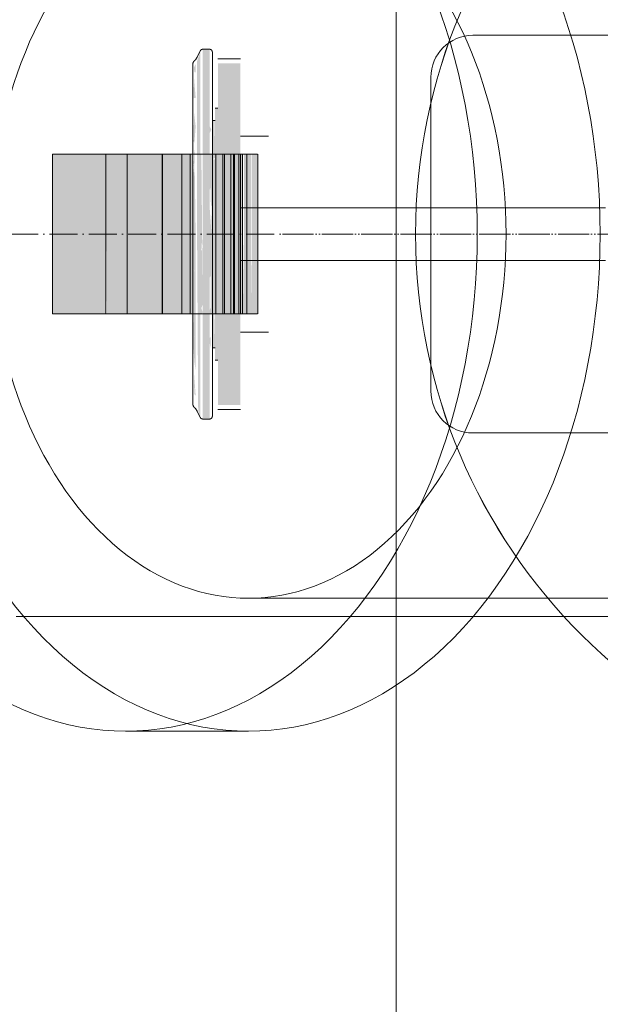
# Model space of a CAD drawing. Header units: metres. Extents: x -54598 to 1827199, y -329446 to -256744.
# Tile 100 of 256: x 27818 to 28233, y -271944 to -271241. Entities that reach past the tile are written whole.
import ezdxf

# ---------------------------------------------------------------- set-up
doc = ezdxf.new("R2010")
doc.units = ezdxf.units.M
doc.linetypes.add('ADSK_Осевая', pattern=[14, 10, -2, 0, -2])
doc.layers.add('P-PIPE', color=7, linetype='Continuous', lineweight=20)
doc.layers.add('P-PIPE-CNTR', color=7, linetype='ADSK_Осевая', lineweight=20)

# ---------------------------------------------------------------- blocks, each defined once
blk = doc.blocks.new('Tecofi_VPI4448-02_Затвор дисковый поворотный с ручкой - Затвор дисковый поворотный_VPI 4448-02-V17-В_Этаж 01_Сводный')
at = {"layer": 'P-PIPE', "color": 5}
for p, q in [((-505.32, 26168.66), (-869.32, 26168.66)), ((-967.77, 26160.89), (-968.27, 26159.92)), ((-966.61, 26163.14), (-967.77, 26160.89)), ((-963.32, 26163.68), (-965.73, 26163.68)), ((-952.32, 26160.26), (-960.32, 26160.26)), ((-884.32, 26153.66), (-884.32, 26041.66)), ((-960.32, 26142.62), (-961.32, 26142.62)), ((-961.32, 26138.23), (-962.32, 26138.23)), ((-942.32, 26132.66), (-952.32, 26132.66)), ((-1019.32, 26126.16), (-1000.32, 26126.16)), ((-1016.32, 26126.16), (-1019.32, 26126.16)), ((-1019.32, 26069.16), (-1019.32, 26126.16)), ((-1000.32, 26126.16), (-1001.32, 26126.16)), ((-1000.32, 26126.16), (-1000.32, 26069.16)), ((-1000.32, 26126.16), (-997.47, 26126.16)), ((-992.68, 26126.16), (-1000.32, 26126.16)), ((-1000.32, 26069.16), (-1000.32, 26126.16)), ((-997.47, 26126.16), (-974.06, 26126.16)), ((-992.68, 26069.16), (-992.68, 26126.16)), ((-981.92, 26126.16), (-983.15, 26126.16)), ((-980.22, 26126.16), (-980.13, 26126.16)), ((-980.22, 26069.16), (-980.22, 26126.16)), ((-980.2, 26069.16), (-980.2, 26126.16)), ((-980.13, 26126.16), (-970.24, 26126.16)), ((-980.13, 26069.16), (-980.13, 26126.16)), ((-974.06, 26126.16), (-969.32, 26126.16)), ((-973.16, 26069.16), (-973.16, 26126.16)), ((-970.24, 26126.16), (-958.57, 26126.16)), ((-970.24, 26069.16), (-970.24, 26126.16)), ((-969.32, 26069.16), (-969.32, 26126.16)), ((-969.32, 26126.16), (-952.32, 26126.16)), ((-969.32, 26069.16), (-969.32, 26126.16)), ((-961.11, 26126.16), (-961.11, 26069.16)), ((-958.57, 26126.16), (-958.82, 26126.16)), ((-958.82, 26126.16), (-956.91, 26126.16)), ((-958.56, 26069.16), (-958.56, 26126.16)), ((-957.93, 26126.16), (-957.93, 26069.16)), ((-956.91, 26126.16), (-956.46, 26126.16)), ((-956.46, 26126.16), (-955.72, 26126.16)), ((-953.93, 26126.16), (-956.11, 26126.16)), ((-955.72, 26126.16), (-955.94, 26126.16)), ((-955.94, 26126.16), (-954.13, 26126.16)), ((-955.71, 26069.16), (-955.71, 26126.16)), ((-954.45, 26126.16), (-955.13, 26126.16)), ((-954.75, 26126.16), (-954.75, 26069.16)), ((-954.51, 26126.16), (-954.45, 26126.16)), ((-954.51, 26069.16), (-954.51, 26126.16)), ((-954.45, 26069.16), (-954.45, 26126.16)), ((-954.13, 26126.16), (-953.72, 26126.16)), ((-953.72, 26126.16), (-952.87, 26126.16)), ((-952.87, 26126.16), (-953.05, 26126.16)), ((-953.05, 26126.16), (-951.35, 26126.16)), ((-952.86, 26069.16), (-952.86, 26126.16)), ((-952.32, 26069.16), (-952.32, 26126.16)), ((-951.57, 26126.16), (-951.57, 26069.16)), ((-951.35, 26126.16), (-950.98, 26126.16)), ((-950.98, 26126.16), (-950.01, 26126.16)), ((-950.01, 26126.16), (-950.16, 26126.16)), ((-950.16, 26126.16), (-948.58, 26126.16)), ((-950, 26069.16), (-950, 26126.16)), ((-948.58, 26126.16), (-948.25, 26126.16)), ((-948.25, 26126.16), (-946.15, 26126.16)), ((-946.15, 26126.16), (-947.96, 26126.16)), ((-946.14, 26069.16), (-946.14, 26126.16)), ((-821.99, 26107.11), (-952.32, 26107.11)), ((-968.27, 26097.66), (-968.27, 26097.66)), ((-968.27, 26097.66), (-968.27, 26097.66)), ((-962.32, 26097.66), (-962.32, 26097.66)), ((-962.32, 26097.66), (-962.32, 26097.66)), ((-961.32, 26097.66), (-961.32, 26097.66)), ((-961.32, 26097.66), (-961.32, 26097.66)), ((-961.32, 26097.66), (-961.32, 26097.66)), ((-961.32, 26097.66), (-961.32, 26097.66)), ((-960.32, 26097.66), (-960.32, 26097.66)), ((-960.32, 26097.66), (-960.32, 26097.66)), ((-960.32, 26097.66), (-960.32, 26097.66)), ((-960.32, 26097.66), (-960.32, 26097.66)), ((-952.32, 26097.66), (-952.32, 26097.66)), ((-952.32, 26097.66), (-952.32, 26097.66)), ((-952.32, 26097.66), (-952.32, 26097.66)), ((-952.32, 26097.66), (-952.32, 26097.66)), ((-952.32, 26097.66), (-952.32, 26097.66)), ((-952.32, 26097.66), (-952.32, 26097.66)), ((-942.32, 26097.66), (-942.32, 26097.66)), ((-942.32, 26097.66), (-942.32, 26097.66)), ((-952.32, 26088.21), (-821.99, 26088.21)), ((-1019.32, 26069.16), (-1016.32, 26069.16)), ((-1000.32, 26069.16), (-1019.32, 26069.16)), ((-1001.32, 26069.16), (-1000.32, 26069.16)), ((-1000.32, 26069.16), (-992.68, 26069.16)), ((-997.47, 26069.16), (-1000.32, 26069.16)), ((-974.06, 26069.16), (-997.47, 26069.16)), ((-983.15, 26069.16), (-981.92, 26069.16)), ((-980.13, 26069.16), (-980.22, 26069.16)), ((-970.24, 26069.16), (-980.13, 26069.16)), ((-969.32, 26069.16), (-974.06, 26069.16)), ((-958.57, 26069.16), (-970.24, 26069.16)), ((-952.32, 26069.16), (-969.32, 26069.16)), ((-956.91, 26069.16), (-958.82, 26069.16)), ((-958.82, 26069.16), (-958.57, 26069.16)), ((-956.46, 26069.16), (-956.91, 26069.16)), ((-955.72, 26069.16), (-956.46, 26069.16)), ((-956.11, 26069.16), (-953.93, 26069.16)), ((-954.13, 26069.16), (-955.94, 26069.16)), ((-955.94, 26069.16), (-955.72, 26069.16)), ((-955.13, 26069.16), (-954.45, 26069.16)), ((-954.45, 26069.16), (-954.51, 26069.16)), ((-953.72, 26069.16), (-954.13, 26069.16)), ((-952.87, 26069.16), (-953.72, 26069.16)), ((-951.35, 26069.16), (-953.05, 26069.16)), ((-953.05, 26069.16), (-952.87, 26069.16)), ((-950.98, 26069.16), (-951.35, 26069.16)), ((-950.01, 26069.16), (-950.98, 26069.16)), ((-948.58, 26069.16), (-950.16, 26069.16)), ((-950.16, 26069.16), (-950.01, 26069.16)), ((-948.25, 26069.16), (-948.58, 26069.16)), ((-946.15, 26069.16), (-948.25, 26069.16)), ((-947.96, 26069.16), (-946.15, 26069.16)), ((-952.32, 26062.66), (-942.32, 26062.66)), ((-962.32, 26057.1), (-961.32, 26057.1)), ((-961.32, 26052.71), (-960.32, 26052.71)), ((-968.27, 26035.4), (-967.77, 26034.43)), ((-967.77, 26034.43), (-966.61, 26032.19)), ((-960.32, 26035.06), (-952.32, 26035.06)), ((-965.73, 26031.64), (-963.32, 26031.64)), ((-869.32, 26026.66), (-505.32, 26026.66))]:
    blk.add_line(p, q, dxfattribs=at)
at = {"layer": 'P-PIPE', "color": 5, "flags": 128}
for points in [[(-966.61, 26163.14), (-966.6, 26163.17), (-966.58, 26163.21), (-966.55, 26163.24), (-966.53, 26163.27), (-966.51, 26163.31), (-966.48, 26163.34), (-966.45, 26163.37), (-966.43, 26163.39), (-966.4, 26163.42), (-966.37, 26163.45), (-966.34, 26163.47), (-966.3, 26163.5), (-966.27, 26163.52), (-966.24, 26163.54), (-966.2, 26163.56), (-966.17, 26163.58), (-966.13, 26163.6), (-966.09, 26163.61), (-966.06, 26163.63), (-966.02, 26163.64), (-965.98, 26163.65), (-965.94, 26163.66), (-965.9, 26163.67), (-965.86, 26163.67), (-965.82, 26163.68), (-965.78, 26163.68), (-965.74, 26163.68), (-965.73, 26163.68)], [(-963.32, 26163.68), (-963.28, 26163.68), (-963.24, 26163.68), (-963.2, 26163.67), (-963.16, 26163.67), (-963.12, 26163.66), (-963.08, 26163.65), (-963.04, 26163.64), (-963, 26163.63), (-962.97, 26163.62), (-962.93, 26163.6), (-962.89, 26163.59), (-962.86, 26163.57), (-962.82, 26163.55), (-962.79, 26163.53), (-962.75, 26163.51), (-962.72, 26163.48), (-962.69, 26163.46), (-962.66, 26163.43), (-962.63, 26163.41), (-962.6, 26163.38), (-962.57, 26163.35), (-962.55, 26163.32), (-962.52, 26163.29), (-962.5, 26163.25), (-962.48, 26163.22), (-962.46, 26163.19), (-962.44, 26163.15), (-962.42, 26163.12), (-962.4, 26163.08), (-962.39, 26163.04), (-962.37, 26163.01), (-962.36, 26162.97), (-962.35, 26162.93), (-962.34, 26162.89), (-962.33, 26162.85), (-962.33, 26162.81), (-962.32, 26162.77), (-962.32, 26162.73), (-962.32, 26162.69), (-962.32, 26162.68)], [(-962.32, 26097.66), (-962.32, 26100.26), (-962.32, 26102.86), (-962.32, 26105.45), (-962.32, 26108.02), (-962.32, 26110.58), (-962.32, 26113.12), (-962.32, 26115.63), (-962.32, 26118.12), (-962.32, 26120.57), (-962.32, 26122.98), (-962.32, 26125.36), (-962.32, 26127.69), (-962.32, 26129.97), (-962.32, 26132.2), (-962.32, 26134.38), (-962.32, 26136.49), (-962.32, 26138.55), (-962.32, 26140.54), (-962.32, 26142.46), (-962.32, 26144.3), (-962.32, 26146.08), (-962.32, 26147.78), (-962.32, 26149.39), (-962.32, 26150.93), (-962.32, 26152.37), (-962.32, 26153.74), (-962.32, 26155.01), (-962.32, 26156.19), (-962.32, 26157.27), (-962.32, 26158.26), (-962.32, 26159.16), (-962.32, 26159.95), (-962.32, 26160.65), (-962.32, 26161.24), (-962.32, 26161.74), (-962.32, 26162.13), (-962.32, 26162.41), (-962.32, 26162.6), (-962.32, 26162.68), (-962.32, 26162.68)], [(-962.32, 26162.68), (-962.32, 26162.63), (-962.32, 26162.47), (-962.32, 26162.21), (-962.32, 26161.85), (-962.32, 26161.39), (-962.32, 26160.82), (-962.32, 26160.15), (-962.32, 26159.38), (-962.32, 26158.51), (-962.32, 26157.55), (-962.32, 26156.49), (-962.32, 26155.33), (-962.32, 26154.09), (-962.32, 26152.75), (-962.32, 26151.32), (-962.32, 26149.81), (-962.32, 26148.22), (-962.32, 26146.54), (-962.32, 26144.79), (-962.32, 26142.96), (-962.32, 26141.06), (-962.32, 26139.09), (-962.32, 26137.05), (-962.32, 26134.95), (-962.32, 26132.79), (-962.32, 26130.58), (-962.32, 26128.31), (-962.32, 26125.99), (-962.32, 26123.63), (-962.32, 26121.22), (-962.32, 26118.78), (-962.32, 26116.3), (-962.32, 26113.8), (-962.32, 26111.27), (-962.32, 26108.71), (-962.32, 26106.14), (-962.32, 26103.56), (-962.32, 26100.96), (-962.32, 26098.36), (-962.32, 26097.66)], [(-969.32, 26158.16), (-969.32, 26158.24), (-969.31, 26158.32), (-969.3, 26158.4), (-969.29, 26158.48), (-969.28, 26158.56), (-969.26, 26158.64), (-969.24, 26158.72), (-969.22, 26158.79), (-969.19, 26158.87), (-969.16, 26158.94), (-969.13, 26159.01), (-969.09, 26159.09), (-969.05, 26159.16), (-969.01, 26159.23), (-968.97, 26159.29), (-968.92, 26159.36), (-968.87, 26159.42), (-968.82, 26159.48), (-968.77, 26159.54), (-968.71, 26159.6), (-968.65, 26159.65), (-968.59, 26159.7), (-968.53, 26159.75), (-968.46, 26159.8), (-968.4, 26159.85), (-968.33, 26159.89), (-968.27, 26159.92)], [(-969.32, 26097.66), (-969.32, 26100.08), (-969.32, 26102.5), (-969.32, 26104.91), (-969.32, 26107.3), (-969.32, 26109.68), (-969.32, 26112.04), (-969.32, 26114.38), (-969.32, 26116.69), (-969.32, 26118.98), (-969.32, 26121.22), (-969.32, 26123.43), (-969.32, 26125.6), (-969.32, 26127.72), (-969.32, 26129.8), (-969.32, 26131.82), (-969.32, 26133.79), (-969.32, 26135.7), (-969.32, 26137.56), (-969.32, 26139.34), (-969.32, 26141.06), (-969.32, 26142.71), (-969.32, 26144.29), (-969.32, 26145.8), (-969.32, 26147.22), (-969.32, 26148.57), (-969.32, 26149.84), (-969.32, 26151.02), (-969.32, 26152.12), (-969.32, 26153.13), (-969.32, 26154.05), (-969.32, 26154.88), (-969.32, 26155.62), (-969.32, 26156.27), (-969.32, 26156.82), (-969.32, 26157.28), (-969.32, 26157.65), (-969.32, 26157.91), (-969.32, 26158.08), (-969.32, 26158.16), (-969.32, 26158.16)], [(-969.32, 26158.16), (-969.32, 26158.11), (-969.32, 26157.97), (-969.32, 26157.73), (-969.32, 26157.39), (-969.32, 26156.96), (-969.32, 26156.43), (-969.32, 26155.81), (-969.32, 26155.09), (-969.32, 26154.28), (-969.32, 26153.39), (-969.32, 26152.4), (-969.32, 26151.33), (-969.32, 26150.17), (-969.32, 26148.92), (-969.32, 26147.6), (-969.32, 26146.19), (-969.32, 26144.71), (-969.32, 26143.15), (-969.32, 26141.52), (-969.32, 26139.81), (-969.32, 26138.04), (-969.32, 26136.21), (-969.32, 26134.32), (-969.32, 26132.36), (-969.32, 26130.35), (-969.32, 26128.29), (-969.32, 26126.18), (-969.32, 26124.02), (-969.32, 26121.82), (-969.32, 26119.59), (-969.32, 26117.31), (-969.32, 26115.01), (-969.32, 26112.68), (-969.32, 26110.32), (-969.32, 26107.95), (-969.32, 26105.55), (-969.32, 26103.15), (-969.32, 26100.73), (-969.32, 26098.32), (-969.32, 26097.66)], [(-969.32, 26097.66), (-969.32, 26095.24), (-969.32, 26092.83), (-969.32, 26090.42), (-969.32, 26088.02), (-969.32, 26085.64), (-969.32, 26083.28), (-969.32, 26080.94), (-969.32, 26078.63), (-969.32, 26076.35), (-969.32, 26074.1), (-969.32, 26071.89), (-969.32, 26069.73), (-969.32, 26067.6), (-969.32, 26065.53), (-969.32, 26063.5), (-969.32, 26061.53), (-969.32, 26059.62), (-969.32, 26057.77), (-969.32, 26055.98), (-969.32, 26054.26), (-969.32, 26052.61), (-969.32, 26051.03), (-969.32, 26049.53), (-969.32, 26048.1), (-969.32, 26046.75), (-969.32, 26045.49), (-969.32, 26044.3), (-969.32, 26043.21), (-969.32, 26042.2), (-969.32, 26041.27), (-969.32, 26040.44), (-969.32, 26039.7), (-969.32, 26039.06), (-969.32, 26038.5), (-969.32, 26038.04), (-969.32, 26037.68), (-969.32, 26037.41), (-969.32, 26037.24), (-969.32, 26037.17), (-969.32, 26037.16)], [(-969.32, 26037.16), (-969.32, 26037.21), (-969.32, 26037.36), (-969.32, 26037.6), (-969.32, 26037.94), (-969.32, 26038.37), (-969.32, 26038.9), (-969.32, 26039.52), (-969.32, 26040.23), (-969.32, 26041.04), (-969.32, 26041.94), (-969.32, 26042.93), (-969.32, 26044), (-969.32, 26045.16), (-969.32, 26046.4), (-969.32, 26047.73), (-969.32, 26049.14), (-969.32, 26050.62), (-969.32, 26052.18), (-969.32, 26053.81), (-969.32, 26055.51), (-969.32, 26057.28), (-969.32, 26059.12), (-969.32, 26061.01), (-969.32, 26062.96), (-969.32, 26064.97), (-969.32, 26067.04), (-969.32, 26069.15), (-969.32, 26071.3), (-969.32, 26073.5), (-969.32, 26075.74), (-969.32, 26078.01), (-969.32, 26080.32), (-969.32, 26082.65), (-969.32, 26085), (-969.32, 26087.38), (-969.32, 26089.77), (-969.32, 26092.18), (-969.32, 26094.59), (-969.32, 26097.01), (-969.32, 26097.66)], [(-962.32, 26097.66), (-962.32, 26095.06), (-962.32, 26092.47), (-962.32, 26089.88), (-962.32, 26087.3), (-962.32, 26084.75), (-962.32, 26082.21), (-962.32, 26079.69), (-962.32, 26077.21), (-962.32, 26074.76), (-962.32, 26072.34), (-962.32, 26069.97), (-962.32, 26067.64), (-962.32, 26065.36), (-962.32, 26063.13), (-962.32, 26060.95), (-962.32, 26058.83), (-962.32, 26056.78), (-962.32, 26054.79), (-962.32, 26052.87), (-962.32, 26051.02), (-962.32, 26049.25), (-962.32, 26047.55), (-962.32, 26045.93), (-962.32, 26044.4), (-962.32, 26042.95), (-962.32, 26041.59), (-962.32, 26040.32), (-962.32, 26039.14), (-962.32, 26038.05), (-962.32, 26037.06), (-962.32, 26036.17), (-962.32, 26035.37), (-962.32, 26034.68), (-962.32, 26034.08), (-962.32, 26033.59), (-962.32, 26033.2), (-962.32, 26032.91), (-962.32, 26032.73), (-962.32, 26032.65), (-962.32, 26032.64)], [(-962.32, 26032.64), (-962.32, 26032.7), (-962.32, 26032.85), (-962.32, 26033.11), (-962.32, 26033.48), (-962.32, 26033.94), (-962.32, 26034.51), (-962.32, 26035.18), (-962.32, 26035.95), (-962.32, 26036.81), (-962.32, 26037.78), (-962.32, 26038.84), (-962.32, 26039.99), (-962.32, 26041.24), (-962.32, 26042.58), (-962.32, 26044), (-962.32, 26045.51), (-962.32, 26047.11), (-962.32, 26048.78), (-962.32, 26050.54), (-962.32, 26052.36), (-962.32, 26054.27), (-962.32, 26056.24), (-962.32, 26058.27), (-962.32, 26060.37), (-962.32, 26062.53), (-962.32, 26064.75), (-962.32, 26067.02), (-962.32, 26069.34), (-962.32, 26071.7), (-962.32, 26074.1), (-962.32, 26076.55), (-962.32, 26079.02), (-962.32, 26081.53), (-962.32, 26084.06), (-962.32, 26086.61), (-962.32, 26089.18), (-962.32, 26091.77), (-962.32, 26094.36), (-962.32, 26096.96), (-962.32, 26097.66)], [(-968.27, 26035.4), (-968.34, 26035.44), (-968.4, 26035.48), (-968.47, 26035.53), (-968.53, 26035.58), (-968.6, 26035.63), (-968.66, 26035.68), (-968.72, 26035.73), (-968.77, 26035.79), (-968.83, 26035.85), (-968.88, 26035.91), (-968.93, 26035.97), (-968.97, 26036.04), (-969.02, 26036.11), (-969.06, 26036.17), (-969.09, 26036.25), (-969.13, 26036.32), (-969.16, 26036.39), (-969.19, 26036.46), (-969.22, 26036.54), (-969.24, 26036.62), (-969.26, 26036.69), (-969.28, 26036.77), (-969.29, 26036.85), (-969.3, 26036.93), (-969.31, 26037.01), (-969.32, 26037.09), (-969.32, 26037.16)], [(-965.73, 26031.64), (-965.77, 26031.65), (-965.81, 26031.65), (-965.84, 26031.65), (-965.88, 26031.66), (-965.92, 26031.66), (-965.96, 26031.67), (-966, 26031.68), (-966.04, 26031.7), (-966.08, 26031.71), (-966.11, 26031.72), (-966.15, 26031.74), (-966.19, 26031.76), (-966.22, 26031.78), (-966.26, 26031.8), (-966.29, 26031.82), (-966.32, 26031.84), (-966.35, 26031.87), (-966.38, 26031.89), (-966.41, 26031.92), (-966.44, 26031.95), (-966.47, 26031.98), (-966.5, 26032.01), (-966.52, 26032.04), (-966.54, 26032.07), (-966.57, 26032.1), (-966.59, 26032.14), (-966.61, 26032.17), (-966.61, 26032.19)], [(-962.32, 26032.64), (-962.32, 26032.6), (-962.32, 26032.56), (-962.32, 26032.52), (-962.33, 26032.49), (-962.34, 26032.45), (-962.35, 26032.41), (-962.36, 26032.37), (-962.37, 26032.33), (-962.38, 26032.29), (-962.4, 26032.26), (-962.41, 26032.22), (-962.43, 26032.18), (-962.45, 26032.15), (-962.47, 26032.11), (-962.49, 26032.08), (-962.52, 26032.05), (-962.54, 26032.02), (-962.57, 26031.99), (-962.59, 26031.96), (-962.62, 26031.93), (-962.65, 26031.9), (-962.68, 26031.87), (-962.71, 26031.85), (-962.74, 26031.83), (-962.78, 26031.8), (-962.81, 26031.78), (-962.85, 26031.76), (-962.88, 26031.74), (-962.92, 26031.73), (-962.96, 26031.71), (-962.99, 26031.7), (-963.03, 26031.69), (-963.07, 26031.68), (-963.11, 26031.67), (-963.15, 26031.66), (-963.19, 26031.65), (-963.23, 26031.65), (-963.27, 26031.65), (-963.31, 26031.64), (-963.32, 26031.64)]]:
    blk.add_lwpolyline(points, dxfattribs=at)
at = {"layer": 'P-PIPE', "color": 5}
for centre, start, end in [((-869.32, 26153.66), 90, 180), ((-869.32, 26041.66), 180, 270)]:
    blk.add_arc(centre, 15, start, end, dxfattribs=at)
blk = doc.blocks.new('VM_Фланец_ГОСТ 332591 - VM_Фланец_ГОСТ 33259-2015-670166-В_Этаж 01_Сводный')
at = {"layer": 'P-PIPE'}
blk.add_arc((-712.52, 28415.87), 202.5, 90, 270, dxfattribs=at)
blk = doc.blocks.new('VM_Фланец_ГОСТ 332591 - VM_Фланец_ГОСТ 33259-2015-V16-В_Этаж 01_Сводный')
at = {"layer": 'P-PIPE'}
blk.add_arc((-712.52, 28415.87), 202.5, 90, 270, dxfattribs=at)
blk = doc.blocks.new('Tecofi_F4240NA_Dn125_400_Фильтр сетчатый - Фильтр сетчатый-672984-В_Этаж 01_Сводный')
at = {"layer": 'P-PIPE', "color": 5}
for p, q in [((-949.44, 25967.66), (-687.32, 25967.66)), ((-993.28, 25920.16), (-949.44, 25920.16))]:
    blk.add_line(p, q, dxfattribs=at)
blk.add_arc((-687.32, 26097.66), 202.5, 90, 270, dxfattribs=at)
blk.add_arc((-687.32, 26097.66), 202.5, 90, 270, dxfattribs=at)
for centre, major_axis, start_param, end_param in [((-993.28, 26097.66), (0, 177.5), 4.712389, 7.853982), ((-949.44, 26097.66), (0, 177.5), 4.712389, 7.853982), ((-949.44, 26097.66), (0, 130), 4.712389, 7.853982), ((-993.28, 26097.66), (0, 177.5), 1.570796, 4.712389), ((-949.44, 26097.66), (0, 177.5), 1.570796, 4.712389), ((-949.44, 26097.66), (0, 130), 1.570796, 4.712389)]:
    blk.add_ellipse(centre, major_axis=major_axis, ratio=0.707107, start_param=start_param, end_param=end_param, dxfattribs=at)
blk = doc.blocks.new('Tecofi_VPI4448-02_Затвор дисковый поворотный с ручкой - Затвор дисковый поворотный_VPI 4448-02-V19-В_Этаж 01_Сводный')
at = {"layer": 'P-PIPE'}
for points in [[(-966.61, 26097.66), (-966.61, 26163.14), (-967.77, 26159.31), (-967.77, 26097.66)], [(-965.73, 26097.66), (-963.32, 26097.66), (-963.32, 26163.68), (-965.73, 26163.68), (-965.73, 26107.83)], [(-952.32, 26097.66), (-952.32, 26158.69), (-960.32, 26158.69), (-960.32, 26097.66)], [(-960.32, 26097.66), (-960.32, 26142.62), (-961.32, 26142.62), (-961.32, 26097.66)], [(-1019.32, 26069.16), (-1000.32, 26069.16), (-1000.32, 26126.16), (-1019.32, 26126.16), (-1019.32, 26096.11)], [(-998.22, 26069.16), (-997.47, 26069.16), (-997.47, 26126.16), (-1000.32, 26126.16), (-999.94, 26069.16), (-998.91, 26069.16)], [(-987.1, 26069.16), (-974.06, 26069.16), (-974.06, 26126.16), (-997.47, 26126.16), (-997.47, 26069.16)], [(-972.81, 26069.16), (-969.32, 26069.16), (-969.48, 26126.16), (-974.06, 26126.16), (-974.06, 26069.16)], [(-951.35, 26069.16), (-951.48, 26126.16), (-952.32, 26126.16), (-952.32, 26069.16), (-951.48, 26069.16)], [(-950.01, 26069.16), (-950.01, 26126.16), (-950.98, 26126.16), (-950.98, 26069.16)], [(-950.01, 26069.16), (-948.58, 26069.16), (-948.58, 26126.16), (-950.01, 26126.16), (-950.01, 26096.11)], [(-946.15, 26069.16), (-946.15, 26126.16), (-948.25, 26126.16), (-948.25, 26069.16)], [(-966.61, 26032.19), (-966.61, 26097.66), (-967.77, 26097.66), (-967.37, 26034.68)], [(-963.32, 26031.64), (-963.32, 26097.66), (-965.73, 26097.66), (-965.73, 26031.64)], [(-961.32, 26052.71), (-960.32, 26052.71), (-960.32, 26097.66), (-961.32, 26097.66), (-961.32, 26055.72)], [(-960.32, 26036.63), (-952.32, 26036.63), (-952.32, 26097.66), (-960.32, 26097.66), (-960.32, 26042.68)], [(-951.35, 26069.16), (-950.98, 26069.16), (-951.35, 26096.11)], [(-948.58, 26069.16), (-948.25, 26069.16), (-948.58, 26096.11)]]:
    blk.add_hatch(color=37, dxfattribs=at).paths.add_polyline_path(points)
h = blk.add_hatch(color=37, dxfattribs=at)
h.paths.add_polyline_path([(-968.73, 26130.17), (-968.27, 26136.1), (-968.83, 26140.92), (-969.05, 26130.85)])
h.paths.add_polyline_path([(-969.32, 26097.66), (-968.27, 26097.66), (-968.73, 26130.17), (-969.17, 26115.57), (-969.29, 26098.66)])
h.paths.add_polyline_path([(-969.06, 26122.27), (-968.71, 26123.27), (-968.78, 26119.55)])
h.paths.add_polyline_path([(-969.03, 26146.16), (-968.27, 26146.34), (-968.83, 26153.2), (-969.02, 26147.1)])
h.paths.add_polyline_path([(-968.27, 26155.36), (-968.27, 26158.36), (-968.89, 26157.19), (-968.75, 26155.58)])
h = blk.add_hatch(color=37, dxfattribs=at)
h.paths.add_polyline_path([(-963.32, 26097.66), (-962.61, 26097.66), (-963.32, 26107.83), (-963.32, 26101.56)])
h.paths.add_polyline_path([(-963.32, 26113.25), (-962.91, 26114.94), (-962.86, 26123.99), (-963.32, 26122.93), (-963.32, 26114.94)])
h.paths.add_polyline_path([(-963.32, 26133.64), (-962.69, 26134.95), (-963.32, 26136.31), (-963.32, 26134.95)])
h = blk.add_hatch(color=37, dxfattribs=at)
h.paths.add_polyline_path([(-961.32, 26097.66), (-961.32, 26124.39), (-962.32, 26124.39), (-962.32, 26097.66)])
h.paths.add_polyline_path([(-962.32, 26126.16), (-961.32, 26126.16), (-961.52, 26138.23), (-962.32, 26138.23), (-962.32, 26131.28)])
h = blk.add_hatch(color=37, dxfattribs=at)
h.paths.add_polyline_path([(-969.04, 26085.36), (-968.71, 26086.06), (-968.96, 26086.03)])
h.paths.add_polyline_path([(-969.32, 26069.16), (-969.03, 26069.16), (-969.04, 26077.97), (-969.32, 26072.67)])
h.paths.add_polyline_path([(-961.32, 26069.16), (-961.32, 26070.93), (-962.32, 26070.93), (-962.32, 26124.39), (-961.32, 26124.82), (-961.32, 26126.16), (-963.32, 26126.16), (-962.82, 26107.83), (-962.59, 26107.8), (-962.68, 26096.11), (-962.92, 26080.38), (-962.96, 26071.27), (-963.32, 26070.5), (-963.32, 26069.16)])
h.paths.add_polyline_path([(-966.23, 26069.16), (-965.73, 26069.72), (-966.23, 26071.23), (-965.73, 26072.67), (-966.24, 26126.16), (-966.61, 26126.16), (-966.61, 26069.16)])
h.paths.add_polyline_path([(-965.73, 26091.82), (-966.23, 26091.88), (-966.04, 26094.75)])
h = blk.add_hatch(color=37, dxfattribs=at)
h.paths.add_polyline_path([(-968.27, 26039.97), (-968.84, 26047.74), (-968.8, 26042.12), (-968.73, 26040.51)])
h.paths.add_polyline_path([(-968.27, 26048.99), (-968.27, 26097.66), (-969.32, 26097.66), (-969.01, 26068.87), (-969.14, 26057.67), (-968.67, 26051.6), (-968.3, 26049.22)])
h.paths.add_polyline_path([(-968.69, 26060.81), (-969.05, 26061.31), (-968.69, 26060.95)])
h.paths.add_polyline_path([(-968.69, 26083.89), (-969.04, 26085.36), (-968.7, 26084.39)])
h = blk.add_hatch(color=37, dxfattribs=at)
h.paths.add_polyline_path([(-962.95, 26057.15), (-962.88, 26060.95), (-963.32, 26060.58), (-963.32, 26059.01)])
h.paths.add_polyline_path([(-963.32, 26082.07), (-962.68, 26083.14), (-962.61, 26097.66), (-963.32, 26097.66), (-963.32, 26084.39)])
h = blk.add_hatch(color=37, dxfattribs=at)
h.paths.add_polyline_path([(-962.32, 26057.1), (-961.32, 26057.1), (-961.59, 26069.16), (-962.32, 26069.16), (-962.32, 26058.73)])
h.paths.add_polyline_path([(-961.32, 26070.93), (-961.32, 26097.66), (-962.32, 26097.66), (-962.32, 26070.93), (-961.45, 26070.93)])
at = {"layer": 'P-PIPE', "color": 5}
for p, q in [((-505.32, 26168.66), (-869.32, 26168.66)), ((-967.77, 26160.89), (-968.27, 26159.92)), ((-966.61, 26163.14), (-967.77, 26160.89)), ((-963.32, 26163.68), (-965.73, 26163.68)), ((-952.32, 26160.26), (-960.32, 26160.26)), ((-884.32, 26153.66), (-884.32, 26041.66)), ((-960.32, 26142.62), (-961.32, 26142.62)), ((-961.32, 26138.23), (-962.32, 26138.23)), ((-942.32, 26132.66), (-952.32, 26132.66)), ((-1019.32, 26126.16), (-1000.32, 26126.16)), ((-1016.32, 26126.16), (-1019.32, 26126.16)), ((-1019.32, 26069.16), (-1019.32, 26126.16)), ((-1000.32, 26126.16), (-1001.32, 26126.16)), ((-1000.32, 26126.16), (-1000.32, 26069.16)), ((-1000.32, 26126.16), (-997.47, 26126.16)), ((-992.68, 26126.16), (-1000.32, 26126.16)), ((-1000.32, 26069.16), (-1000.32, 26126.16)), ((-997.47, 26126.16), (-974.06, 26126.16)), ((-992.68, 26069.16), (-992.68, 26126.16)), ((-981.92, 26126.16), (-983.15, 26126.16)), ((-980.22, 26126.16), (-980.13, 26126.16)), ((-980.22, 26069.16), (-980.22, 26126.16)), ((-980.2, 26069.16), (-980.2, 26126.16)), ((-980.13, 26126.16), (-970.24, 26126.16)), ((-980.13, 26069.16), (-980.13, 26126.16)), ((-974.06, 26126.16), (-969.32, 26126.16)), ((-973.16, 26069.16), (-973.16, 26126.16)), ((-970.24, 26126.16), (-958.57, 26126.16)), ((-970.24, 26069.16), (-970.24, 26126.16)), ((-969.32, 26069.16), (-969.32, 26126.16)), ((-969.32, 26126.16), (-952.32, 26126.16)), ((-969.32, 26069.16), (-969.32, 26126.16)), ((-961.11, 26126.16), (-961.11, 26069.16)), ((-958.57, 26126.16), (-958.82, 26126.16)), ((-958.82, 26126.16), (-956.91, 26126.16)), ((-958.56, 26069.16), (-958.56, 26126.16)), ((-957.93, 26126.16), (-957.93, 26069.16)), ((-956.91, 26126.16), (-956.46, 26126.16)), ((-956.46, 26126.16), (-955.72, 26126.16)), ((-953.93, 26126.16), (-956.11, 26126.16)), ((-955.72, 26126.16), (-955.94, 26126.16)), ((-955.94, 26126.16), (-954.13, 26126.16)), ((-955.71, 26069.16), (-955.71, 26126.16)), ((-954.45, 26126.16), (-955.13, 26126.16)), ((-954.75, 26126.16), (-954.75, 26069.16)), ((-954.51, 26126.16), (-954.45, 26126.16)), ((-954.51, 26069.16), (-954.51, 26126.16)), ((-954.45, 26069.16), (-954.45, 26126.16)), ((-954.13, 26126.16), (-953.72, 26126.16)), ((-953.72, 26126.16), (-952.87, 26126.16)), ((-952.87, 26126.16), (-953.05, 26126.16)), ((-953.05, 26126.16), (-951.35, 26126.16)), ((-952.86, 26069.16), (-952.86, 26126.16)), ((-952.32, 26069.16), (-952.32, 26126.16)), ((-951.57, 26126.16), (-951.57, 26069.16)), ((-951.35, 26126.16), (-950.98, 26126.16)), ((-950.98, 26126.16), (-950.01, 26126.16)), ((-950.01, 26126.16), (-950.16, 26126.16)), ((-950.16, 26126.16), (-948.58, 26126.16)), ((-950, 26069.16), (-950, 26126.16)), ((-948.58, 26126.16), (-948.25, 26126.16)), ((-948.25, 26126.16), (-946.15, 26126.16)), ((-946.15, 26126.16), (-947.96, 26126.16)), ((-946.14, 26069.16), (-946.14, 26126.16)), ((-821.99, 26107.11), (-952.32, 26107.11)), ((-968.27, 26097.66), (-968.27, 26097.66)), ((-968.27, 26097.66), (-968.27, 26097.66)), ((-962.32, 26097.66), (-962.32, 26097.66)), ((-962.32, 26097.66), (-962.32, 26097.66)), ((-961.32, 26097.66), (-961.32, 26097.66)), ((-961.32, 26097.66), (-961.32, 26097.66)), ((-961.32, 26097.66), (-961.32, 26097.66)), ((-961.32, 26097.66), (-961.32, 26097.66)), ((-960.32, 26097.66), (-960.32, 26097.66)), ((-960.32, 26097.66), (-960.32, 26097.66)), ((-960.32, 26097.66), (-960.32, 26097.66)), ((-960.32, 26097.66), (-960.32, 26097.66)), ((-952.32, 26097.66), (-952.32, 26097.66)), ((-952.32, 26097.66), (-952.32, 26097.66)), ((-952.32, 26097.66), (-952.32, 26097.66)), ((-952.32, 26097.66), (-952.32, 26097.66)), ((-952.32, 26097.66), (-952.32, 26097.66)), ((-952.32, 26097.66), (-952.32, 26097.66)), ((-942.32, 26097.66), (-942.32, 26097.66)), ((-942.32, 26097.66), (-942.32, 26097.66)), ((-952.32, 26088.21), (-821.99, 26088.21)), ((-1019.32, 26069.16), (-1016.32, 26069.16)), ((-1000.32, 26069.16), (-1019.32, 26069.16)), ((-1001.32, 26069.16), (-1000.32, 26069.16)), ((-1000.32, 26069.16), (-992.68, 26069.16)), ((-997.47, 26069.16), (-1000.32, 26069.16)), ((-974.06, 26069.16), (-997.47, 26069.16)), ((-983.15, 26069.16), (-981.92, 26069.16)), ((-980.13, 26069.16), (-980.22, 26069.16)), ((-970.24, 26069.16), (-980.13, 26069.16)), ((-969.32, 26069.16), (-974.06, 26069.16)), ((-958.57, 26069.16), (-970.24, 26069.16)), ((-952.32, 26069.16), (-969.32, 26069.16)), ((-956.91, 26069.16), (-958.82, 26069.16)), ((-958.82, 26069.16), (-958.57, 26069.16)), ((-956.46, 26069.16), (-956.91, 26069.16)), ((-955.72, 26069.16), (-956.46, 26069.16)), ((-956.11, 26069.16), (-953.93, 26069.16)), ((-954.13, 26069.16), (-955.94, 26069.16)), ((-955.94, 26069.16), (-955.72, 26069.16)), ((-955.13, 26069.16), (-954.45, 26069.16)), ((-954.45, 26069.16), (-954.51, 26069.16)), ((-953.72, 26069.16), (-954.13, 26069.16)), ((-952.87, 26069.16), (-953.72, 26069.16)), ((-951.35, 26069.16), (-953.05, 26069.16)), ((-953.05, 26069.16), (-952.87, 26069.16)), ((-950.98, 26069.16), (-951.35, 26069.16)), ((-950.01, 26069.16), (-950.98, 26069.16)), ((-948.58, 26069.16), (-950.16, 26069.16)), ((-950.16, 26069.16), (-950.01, 26069.16)), ((-948.25, 26069.16), (-948.58, 26069.16)), ((-946.15, 26069.16), (-948.25, 26069.16)), ((-947.96, 26069.16), (-946.15, 26069.16)), ((-952.32, 26062.66), (-942.32, 26062.66)), ((-962.32, 26057.1), (-961.32, 26057.1)), ((-961.32, 26052.71), (-960.32, 26052.71)), ((-968.27, 26035.4), (-967.77, 26034.43)), ((-967.77, 26034.43), (-966.61, 26032.19)), ((-960.32, 26035.06), (-952.32, 26035.06)), ((-965.73, 26031.64), (-963.32, 26031.64)), ((-869.32, 26026.66), (-505.32, 26026.66))]:
    blk.add_line(p, q, dxfattribs=at)
at = {"layer": 'P-PIPE', "color": 5, "flags": 128}
for points in [[(-966.61, 26163.14), (-966.6, 26163.17), (-966.58, 26163.21), (-966.55, 26163.24), (-966.53, 26163.27), (-966.51, 26163.31), (-966.48, 26163.34), (-966.45, 26163.37), (-966.43, 26163.39), (-966.4, 26163.42), (-966.37, 26163.45), (-966.34, 26163.47), (-966.3, 26163.5), (-966.27, 26163.52), (-966.24, 26163.54), (-966.2, 26163.56), (-966.17, 26163.58), (-966.13, 26163.6), (-966.09, 26163.61), (-966.06, 26163.63), (-966.02, 26163.64), (-965.98, 26163.65), (-965.94, 26163.66), (-965.9, 26163.67), (-965.86, 26163.67), (-965.82, 26163.68), (-965.78, 26163.68), (-965.74, 26163.68), (-965.73, 26163.68)], [(-963.32, 26163.68), (-963.28, 26163.68), (-963.24, 26163.68), (-963.2, 26163.67), (-963.16, 26163.67), (-963.12, 26163.66), (-963.08, 26163.65), (-963.04, 26163.64), (-963, 26163.63), (-962.97, 26163.62), (-962.93, 26163.6), (-962.89, 26163.59), (-962.86, 26163.57), (-962.82, 26163.55), (-962.79, 26163.53), (-962.75, 26163.51), (-962.72, 26163.48), (-962.69, 26163.46), (-962.66, 26163.43), (-962.63, 26163.41), (-962.6, 26163.38), (-962.57, 26163.35), (-962.55, 26163.32), (-962.52, 26163.29), (-962.5, 26163.25), (-962.48, 26163.22), (-962.46, 26163.19), (-962.44, 26163.15), (-962.42, 26163.12), (-962.4, 26163.08), (-962.39, 26163.04), (-962.37, 26163.01), (-962.36, 26162.97), (-962.35, 26162.93), (-962.34, 26162.89), (-962.33, 26162.85), (-962.33, 26162.81), (-962.32, 26162.77), (-962.32, 26162.73), (-962.32, 26162.69), (-962.32, 26162.68)], [(-962.32, 26097.66), (-962.32, 26100.26), (-962.32, 26102.86), (-962.32, 26105.45), (-962.32, 26108.02), (-962.32, 26110.58), (-962.32, 26113.12), (-962.32, 26115.63), (-962.32, 26118.12), (-962.32, 26120.57), (-962.32, 26122.98), (-962.32, 26125.36), (-962.32, 26127.69), (-962.32, 26129.97), (-962.32, 26132.2), (-962.32, 26134.38), (-962.32, 26136.49), (-962.32, 26138.55), (-962.32, 26140.54), (-962.32, 26142.46), (-962.32, 26144.3), (-962.32, 26146.08), (-962.32, 26147.78), (-962.32, 26149.39), (-962.32, 26150.93), (-962.32, 26152.37), (-962.32, 26153.74), (-962.32, 26155.01), (-962.32, 26156.19), (-962.32, 26157.27), (-962.32, 26158.26), (-962.32, 26159.16), (-962.32, 26159.95), (-962.32, 26160.65), (-962.32, 26161.24), (-962.32, 26161.74), (-962.32, 26162.13), (-962.32, 26162.41), (-962.32, 26162.6), (-962.32, 26162.68), (-962.32, 26162.68)], [(-962.32, 26162.68), (-962.32, 26162.63), (-962.32, 26162.47), (-962.32, 26162.21), (-962.32, 26161.85), (-962.32, 26161.39), (-962.32, 26160.82), (-962.32, 26160.15), (-962.32, 26159.38), (-962.32, 26158.51), (-962.32, 26157.55), (-962.32, 26156.49), (-962.32, 26155.33), (-962.32, 26154.09), (-962.32, 26152.75), (-962.32, 26151.32), (-962.32, 26149.81), (-962.32, 26148.22), (-962.32, 26146.54), (-962.32, 26144.79), (-962.32, 26142.96), (-962.32, 26141.06), (-962.32, 26139.09), (-962.32, 26137.05), (-962.32, 26134.95), (-962.32, 26132.79), (-962.32, 26130.58), (-962.32, 26128.31), (-962.32, 26125.99), (-962.32, 26123.63), (-962.32, 26121.22), (-962.32, 26118.78), (-962.32, 26116.3), (-962.32, 26113.8), (-962.32, 26111.27), (-962.32, 26108.71), (-962.32, 26106.14), (-962.32, 26103.56), (-962.32, 26100.96), (-962.32, 26098.36), (-962.32, 26097.66)], [(-969.32, 26158.16), (-969.32, 26158.24), (-969.31, 26158.32), (-969.3, 26158.4), (-969.29, 26158.48), (-969.28, 26158.56), (-969.26, 26158.64), (-969.24, 26158.72), (-969.22, 26158.79), (-969.19, 26158.87), (-969.16, 26158.94), (-969.13, 26159.01), (-969.09, 26159.09), (-969.05, 26159.16), (-969.01, 26159.23), (-968.97, 26159.29), (-968.92, 26159.36), (-968.87, 26159.42), (-968.82, 26159.48), (-968.77, 26159.54), (-968.71, 26159.6), (-968.65, 26159.65), (-968.59, 26159.7), (-968.53, 26159.75), (-968.46, 26159.8), (-968.4, 26159.85), (-968.33, 26159.89), (-968.27, 26159.92)], [(-969.32, 26097.66), (-969.32, 26100.08), (-969.32, 26102.5), (-969.32, 26104.91), (-969.32, 26107.3), (-969.32, 26109.68), (-969.32, 26112.04), (-969.32, 26114.38), (-969.32, 26116.69), (-969.32, 26118.98), (-969.32, 26121.22), (-969.32, 26123.43), (-969.32, 26125.6), (-969.32, 26127.72), (-969.32, 26129.8), (-969.32, 26131.82), (-969.32, 26133.79), (-969.32, 26135.7), (-969.32, 26137.56), (-969.32, 26139.34), (-969.32, 26141.06), (-969.32, 26142.71), (-969.32, 26144.29), (-969.32, 26145.8), (-969.32, 26147.22), (-969.32, 26148.57), (-969.32, 26149.84), (-969.32, 26151.02), (-969.32, 26152.12), (-969.32, 26153.13), (-969.32, 26154.05), (-969.32, 26154.88), (-969.32, 26155.62), (-969.32, 26156.27), (-969.32, 26156.82), (-969.32, 26157.28), (-969.32, 26157.65), (-969.32, 26157.91), (-969.32, 26158.08), (-969.32, 26158.16), (-969.32, 26158.16)], [(-969.32, 26158.16), (-969.32, 26158.11), (-969.32, 26157.97), (-969.32, 26157.73), (-969.32, 26157.39), (-969.32, 26156.96), (-969.32, 26156.43), (-969.32, 26155.81), (-969.32, 26155.09), (-969.32, 26154.28), (-969.32, 26153.39), (-969.32, 26152.4), (-969.32, 26151.33), (-969.32, 26150.17), (-969.32, 26148.92), (-969.32, 26147.6), (-969.32, 26146.19), (-969.32, 26144.71), (-969.32, 26143.15), (-969.32, 26141.52), (-969.32, 26139.81), (-969.32, 26138.04), (-969.32, 26136.21), (-969.32, 26134.32), (-969.32, 26132.36), (-969.32, 26130.35), (-969.32, 26128.29), (-969.32, 26126.18), (-969.32, 26124.02), (-969.32, 26121.82), (-969.32, 26119.59), (-969.32, 26117.31), (-969.32, 26115.01), (-969.32, 26112.68), (-969.32, 26110.32), (-969.32, 26107.95), (-969.32, 26105.55), (-969.32, 26103.15), (-969.32, 26100.73), (-969.32, 26098.32), (-969.32, 26097.66)], [(-969.32, 26097.66), (-969.32, 26095.24), (-969.32, 26092.83), (-969.32, 26090.42), (-969.32, 26088.02), (-969.32, 26085.64), (-969.32, 26083.28), (-969.32, 26080.94), (-969.32, 26078.63), (-969.32, 26076.35), (-969.32, 26074.1), (-969.32, 26071.89), (-969.32, 26069.73), (-969.32, 26067.6), (-969.32, 26065.53), (-969.32, 26063.5), (-969.32, 26061.53), (-969.32, 26059.62), (-969.32, 26057.77), (-969.32, 26055.98), (-969.32, 26054.26), (-969.32, 26052.61), (-969.32, 26051.03), (-969.32, 26049.53), (-969.32, 26048.1), (-969.32, 26046.75), (-969.32, 26045.49), (-969.32, 26044.3), (-969.32, 26043.21), (-969.32, 26042.2), (-969.32, 26041.27), (-969.32, 26040.44), (-969.32, 26039.7), (-969.32, 26039.06), (-969.32, 26038.5), (-969.32, 26038.04), (-969.32, 26037.68), (-969.32, 26037.41), (-969.32, 26037.24), (-969.32, 26037.17), (-969.32, 26037.16)], [(-969.32, 26037.16), (-969.32, 26037.21), (-969.32, 26037.36), (-969.32, 26037.6), (-969.32, 26037.94), (-969.32, 26038.37), (-969.32, 26038.9), (-969.32, 26039.52), (-969.32, 26040.23), (-969.32, 26041.04), (-969.32, 26041.94), (-969.32, 26042.93), (-969.32, 26044), (-969.32, 26045.16), (-969.32, 26046.4), (-969.32, 26047.73), (-969.32, 26049.14), (-969.32, 26050.62), (-969.32, 26052.18), (-969.32, 26053.81), (-969.32, 26055.51), (-969.32, 26057.28), (-969.32, 26059.12), (-969.32, 26061.01), (-969.32, 26062.96), (-969.32, 26064.97), (-969.32, 26067.04), (-969.32, 26069.15), (-969.32, 26071.3), (-969.32, 26073.5), (-969.32, 26075.74), (-969.32, 26078.01), (-969.32, 26080.32), (-969.32, 26082.65), (-969.32, 26085), (-969.32, 26087.38), (-969.32, 26089.77), (-969.32, 26092.18), (-969.32, 26094.59), (-969.32, 26097.01), (-969.32, 26097.66)], [(-962.32, 26097.66), (-962.32, 26095.06), (-962.32, 26092.47), (-962.32, 26089.88), (-962.32, 26087.3), (-962.32, 26084.75), (-962.32, 26082.21), (-962.32, 26079.69), (-962.32, 26077.21), (-962.32, 26074.76), (-962.32, 26072.34), (-962.32, 26069.97), (-962.32, 26067.64), (-962.32, 26065.36), (-962.32, 26063.13), (-962.32, 26060.95), (-962.32, 26058.83), (-962.32, 26056.78), (-962.32, 26054.79), (-962.32, 26052.87), (-962.32, 26051.02), (-962.32, 26049.25), (-962.32, 26047.55), (-962.32, 26045.93), (-962.32, 26044.4), (-962.32, 26042.95), (-962.32, 26041.59), (-962.32, 26040.32), (-962.32, 26039.14), (-962.32, 26038.05), (-962.32, 26037.06), (-962.32, 26036.17), (-962.32, 26035.37), (-962.32, 26034.68), (-962.32, 26034.08), (-962.32, 26033.59), (-962.32, 26033.2), (-962.32, 26032.91), (-962.32, 26032.73), (-962.32, 26032.65), (-962.32, 26032.64)], [(-962.32, 26032.64), (-962.32, 26032.7), (-962.32, 26032.85), (-962.32, 26033.11), (-962.32, 26033.48), (-962.32, 26033.94), (-962.32, 26034.51), (-962.32, 26035.18), (-962.32, 26035.95), (-962.32, 26036.81), (-962.32, 26037.78), (-962.32, 26038.84), (-962.32, 26039.99), (-962.32, 26041.24), (-962.32, 26042.58), (-962.32, 26044), (-962.32, 26045.51), (-962.32, 26047.11), (-962.32, 26048.78), (-962.32, 26050.54), (-962.32, 26052.36), (-962.32, 26054.27), (-962.32, 26056.24), (-962.32, 26058.27), (-962.32, 26060.37), (-962.32, 26062.53), (-962.32, 26064.75), (-962.32, 26067.02), (-962.32, 26069.34), (-962.32, 26071.7), (-962.32, 26074.1), (-962.32, 26076.55), (-962.32, 26079.02), (-962.32, 26081.53), (-962.32, 26084.06), (-962.32, 26086.61), (-962.32, 26089.18), (-962.32, 26091.77), (-962.32, 26094.36), (-962.32, 26096.96), (-962.32, 26097.66)], [(-968.27, 26035.4), (-968.34, 26035.44), (-968.4, 26035.48), (-968.47, 26035.53), (-968.53, 26035.58), (-968.6, 26035.63), (-968.66, 26035.68), (-968.72, 26035.73), (-968.77, 26035.79), (-968.83, 26035.85), (-968.88, 26035.91), (-968.93, 26035.97), (-968.97, 26036.04), (-969.02, 26036.11), (-969.06, 26036.17), (-969.09, 26036.25), (-969.13, 26036.32), (-969.16, 26036.39), (-969.19, 26036.46), (-969.22, 26036.54), (-969.24, 26036.62), (-969.26, 26036.69), (-969.28, 26036.77), (-969.29, 26036.85), (-969.3, 26036.93), (-969.31, 26037.01), (-969.32, 26037.09), (-969.32, 26037.16)], [(-965.73, 26031.64), (-965.77, 26031.65), (-965.81, 26031.65), (-965.84, 26031.65), (-965.88, 26031.66), (-965.92, 26031.66), (-965.96, 26031.67), (-966, 26031.68), (-966.04, 26031.7), (-966.08, 26031.71), (-966.11, 26031.72), (-966.15, 26031.74), (-966.19, 26031.76), (-966.22, 26031.78), (-966.26, 26031.8), (-966.29, 26031.82), (-966.32, 26031.84), (-966.35, 26031.87), (-966.38, 26031.89), (-966.41, 26031.92), (-966.44, 26031.95), (-966.47, 26031.98), (-966.5, 26032.01), (-966.52, 26032.04), (-966.54, 26032.07), (-966.57, 26032.1), (-966.59, 26032.14), (-966.61, 26032.17), (-966.61, 26032.19)], [(-962.32, 26032.64), (-962.32, 26032.6), (-962.32, 26032.56), (-962.32, 26032.52), (-962.33, 26032.49), (-962.34, 26032.45), (-962.35, 26032.41), (-962.36, 26032.37), (-962.37, 26032.33), (-962.38, 26032.29), (-962.4, 26032.26), (-962.41, 26032.22), (-962.43, 26032.18), (-962.45, 26032.15), (-962.47, 26032.11), (-962.49, 26032.08), (-962.52, 26032.05), (-962.54, 26032.02), (-962.57, 26031.99), (-962.59, 26031.96), (-962.62, 26031.93), (-962.65, 26031.9), (-962.68, 26031.87), (-962.71, 26031.85), (-962.74, 26031.83), (-962.78, 26031.8), (-962.81, 26031.78), (-962.85, 26031.76), (-962.88, 26031.74), (-962.92, 26031.73), (-962.96, 26031.71), (-962.99, 26031.7), (-963.03, 26031.69), (-963.07, 26031.68), (-963.11, 26031.67), (-963.15, 26031.66), (-963.19, 26031.65), (-963.23, 26031.65), (-963.27, 26031.65), (-963.31, 26031.64), (-963.32, 26031.64)]]:
    blk.add_lwpolyline(points, dxfattribs=at)
at = {"layer": 'P-PIPE', "color": 5}
for centre, start, end in [((-869.32, 26153.66), 90, 180), ((-869.32, 26041.66), 180, 270)]:
    blk.add_arc(centre, 15, start, end, dxfattribs=at)
blk = doc.blocks.new('ADSK_СтальСварка_Отвод_ГОСТ17375-2001 - Исполнение 2-V24-В_Этаж 01_Сводный')
at = {"layer": 'P-PIPE', "color": 5, "flags": 128}
blk.add_lwpolyline([(-1032.35, 25961.16), (-1017.43, 25961.16), (-1002.57, 25961.16), (-987.82, 25961.16), (-973.18, 25961.16), (-958.68, 25961.16), (-944.36, 25961.16), (-930.21, 25961.16), (-916.29, 25961.16), (-902.59, 25961.16), (-889.15, 25961.16), (-875.99, 25961.16), (-863.12, 25961.16), (-850.58, 25961.16), (-838.37, 25961.16), (-826.52, 25961.16), (-815.05, 25961.16)], dxfattribs=at)
at = {"layer": 'P-PIPE-CNTR', "color": 5}
blk.add_line((-687.32, 26097.66), (-1062.32, 26097.66), dxfattribs=at)
blk = doc.blocks.new('fdsafdsf')
at = {"layer": 'P-PIPE', "color": 5}
blk.add_line((222085.89, 38481.16), (222085.89, 37481.16), dxfattribs=at)
at = {"layer": 'P-PIPE-CNTR', "color": 5}
for p, q in [((222295.35, 38323.8), (221920.35, 38323.8)), ((222045.35, 38323.8), (222545.35, 38323.8)), ((222045.35, 38323.8), (222545.35, 38323.8)), ((222045.35, 38323.8), (222545.35, 38323.8)), ((222045.35, 38323.8), (222545.35, 38323.8))]:
    blk.add_line(p, q, dxfattribs=at)
at = {"layer": 'P-PIPE', "color": 5}
for name in ['Tecofi_F4240NA_Dn125_400_Фильтр сетчатый - Фильтр сетчатый-672984-В_Этаж 01_Сводный', 'ADSK_СтальСварка_Отвод_ГОСТ17375-2001 - Исполнение 2-V24-В_Этаж 01_Сводный', 'Tecofi_VPI4448-02_Затвор дисковый поворотный с ручкой - Затвор дисковый поворотный_VPI 4448-02-V17-В_Этаж 01_Сводный', 'Tecofi_VPI4448-02_Затвор дисковый поворотный с ручкой - Затвор дисковый поворотный_VPI 4448-02-V19-В_Этаж 01_Сводный']:
    blk.add_blockref(name, (222982.66, 12226.14), dxfattribs=at)
at = {"layer": 'P-PIPE'}
for name in ['VM_Фланец_ГОСТ 332591 - VM_Фланец_ГОСТ 33259-2015-670166-В_Этаж 01_Сводный', 'VM_Фланец_ГОСТ 332591 - VM_Фланец_ГОСТ 33259-2015-V16-В_Этаж 01_Сводный', 'VM_Фланец_ГОСТ 332591 - VM_Фланец_ГОСТ 33259-2015-670166-В_Этаж 01_Сводный', 'VM_Фланец_ГОСТ 332591 - VM_Фланец_ГОСТ 33259-2015-V16-В_Этаж 01_Сводный']:
    blk.add_blockref(name, (223007.87, 9907.93), dxfattribs=at)

msp = doc.modelspace()

# ---------------------------------------------------------------- block references
at = {"color": 5, "lineweight": 30, "xscale": 2, "yscale": 2, "zscale": 2}
msp.add_blockref('fdsafdsf', (-416084.8, -348041.46), dxfattribs=at)

doc.saveas('drawing.dxf')
